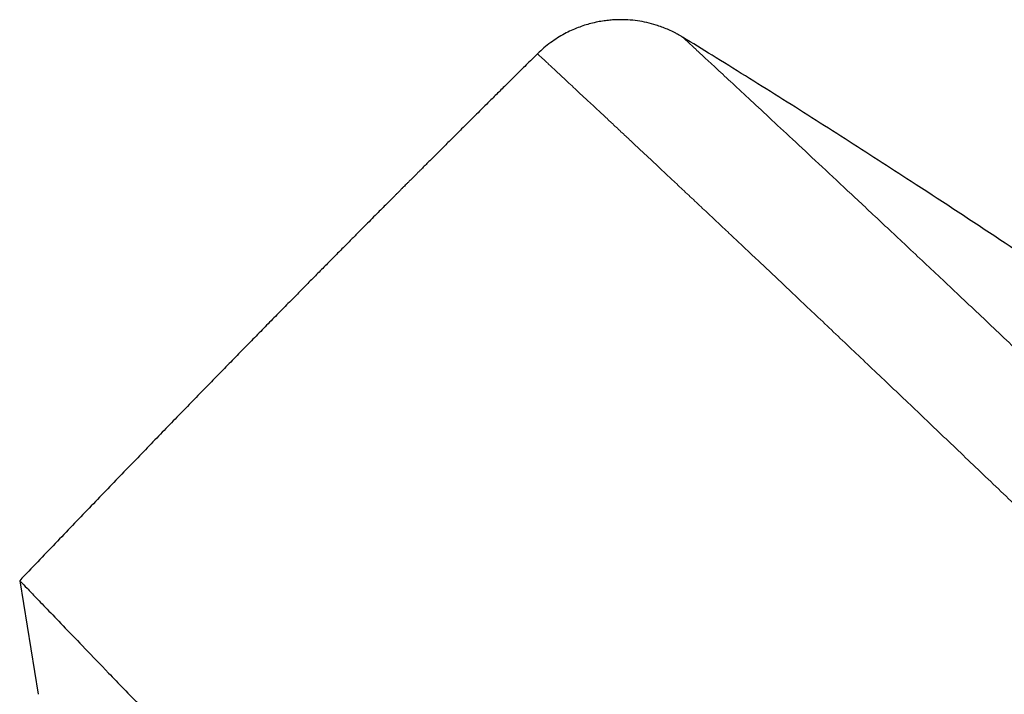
# Model space of a CAD drawing. Header units: millimetres. Extents: x 8 to 1023, y 12 to 832.
# Tile 45 of 256: x 54 to 74, y 818 to 832. Entities that reach past the tile are written whole.
import ezdxf

# ---------------------------------------------------------------- set-up
doc = ezdxf.new("R2010")
doc.units = ezdxf.units.MM

msp = doc.modelspace()

# ---------------------------------------------------------------- linework, layer by layer
at = {"color": 7, "linetype": 'Continuous', "lineweight": 30}
for p, q in [((67.643, 831.888), (67.644, 831.888)), ((53.65, 820.409), (54.038, 818.009))]:
    msp.add_line(p, q, dxfattribs=at)
for points, knots in [([(67.643, 831.888), (67.623, 831.9), (67.587, 831.922), (67.539, 831.949), (67.501, 831.969), (67.47, 831.985), (67.412, 832.015), (67.324, 832.055), (67.204, 832.103), (67.059, 832.152), (66.887, 832.199), (66.689, 832.235), (66.527, 832.252), (66.402, 832.257), (66.312, 832.258), (66.213, 832.255), (66.102, 832.247), (65.979, 832.233), (65.846, 832.21), (65.709, 832.179), (65.571, 832.139), (65.432, 832.09), (65.29, 832.03), (65.145, 831.958), (64.999, 831.873), (64.855, 831.774), (64.713, 831.663), (64.624, 831.579), (64.58, 831.537)], [0, 0, 0, 0, 0.0212005, 0.0379551, 0.0501606, 0.0597007, 0.069415, 0.1094732, 0.1470605, 0.1860622, 0.2470302, 0.3078806, 0.3682204, 0.3938753, 0.420175, 0.4499296, 0.483381, 0.5205064, 0.5612589, 0.6055619, 0.6471537, 0.6912772, 0.7378042, 0.7865779, 0.8374125, 0.8900931, 0.9443776, 1, 1, 1, 1]), ([(135.4, 775.356), (135.227, 775.544), (134.568, 776.262), (133.412, 777.498), (131.931, 779.065), (130.439, 780.62), (128.937, 782.165), (127.395, 783.729), (125.814, 785.311), (124.192, 786.912), (122.56, 788.502), (120.917, 790.081), (119.264, 791.649), (117.633, 793.177), (116.025, 794.665), (114.439, 796.114), (112.845, 797.554), (111.242, 798.984), (109.569, 800.46), (107.823, 801.981), (106.004, 803.545), (104.175, 805.098), (102.335, 806.639), (100.486, 808.167), (98.626, 809.684), (96.756, 811.189), (94.941, 812.629), (93.183, 814.006), (91.482, 815.322), (89.773, 816.627), (88.056, 817.92), (86.341, 819.195), (84.627, 820.451), (82.916, 821.688), (81.197, 822.913), (79.469, 824.126), (77.732, 825.326), (75.986, 826.513), (74.231, 827.686), (72.592, 828.761), (71.072, 829.742), (69.672, 830.63), (68.529, 831.345), (67.85, 831.76), (67.643, 831.887)], [0, 0, 0, 0, 0.008659, 0.033027, 0.057388, 0.081743, 0.106091, 0.130434, 0.156191, 0.181943, 0.207692, 0.233438, 0.259182, 0.284924, 0.309195, 0.333467, 0.357741, 0.382017, 0.406296, 0.433398, 0.460506, 0.487618, 0.514734, 0.541853, 0.568974, 0.596095, 0.623216, 0.647516, 0.671814, 0.696111, 0.720406, 0.744701, 0.76856, 0.792419, 0.816277, 0.840135, 0.863992, 0.887847, 0.911701, 0.935553, 0.954292, 0.973031, 0.991768, 1, 1, 1, 1]), ([(64.58, 831.537), (64.569, 831.526), (64.479, 831.438), (64.316, 831.276), (64.094, 831.057), (63.886, 830.851), (63.692, 830.659), (63.518, 830.486), (63.362, 830.331), (63.224, 830.194), (63.097, 830.068), (62.982, 829.953), (62.877, 829.848), (62.781, 829.752), (62.69, 829.662), (62.602, 829.574), (62.516, 829.488), (62.431, 829.403), (62.348, 829.321), (62.267, 829.24), (62.188, 829.161), (62.12, 829.093), (62.061, 829.033), (62.009, 828.982), (61.955, 828.927), (61.901, 828.873), (61.851, 828.823), (61.809, 828.781), (61.777, 828.749), (61.755, 828.727), (61.741, 828.713), (61.73, 828.702), (61.718, 828.69), (61.704, 828.676), (61.683, 828.655), (61.654, 828.626), (61.615, 828.587), (61.564, 828.535), (61.497, 828.468), (61.413, 828.384), (61.317, 828.287), (61.208, 828.178), (61.086, 828.055), (60.951, 827.919), (60.803, 827.77), (60.643, 827.608), (60.471, 827.435), (60.288, 827.25), (60.094, 827.054), (59.888, 826.845), (59.674, 826.628), (59.452, 826.403), (59.223, 826.17), (58.983, 825.926), (58.733, 825.671), (58.471, 825.404), (58.205, 825.131), (57.933, 824.853), (57.657, 824.57), (57.372, 824.277), (57.078, 823.974), (56.773, 823.661), (56.46, 823.337), (56.137, 823.003), (55.805, 822.659), (55.464, 822.304), (55.115, 821.942), (54.76, 821.571), (54.397, 821.193), (54.026, 820.804), (53.776, 820.542), (53.649, 820.409)], [0, 0, 0, 0, 0.0029713, 0.0242127, 0.0442101, 0.0629633, 0.0804724, 0.0967374, 0.1101801, 0.1226353, 0.1341029, 0.1445831, 0.1540758, 0.1625378, 0.170713, 0.17869, 0.1864689, 0.1941857, 0.2016971, 0.2090031, 0.2161037, 0.2232111, 0.2275802, 0.2322623, 0.2372574, 0.2423855, 0.2469195, 0.2507745, 0.253795, 0.2556263, 0.2568397, 0.2576497, 0.2586715, 0.2599436, 0.2614659, 0.2643635, 0.2678791, 0.2720126, 0.2785165, 0.2861286, 0.2948491, 0.3046779, 0.3158241, 0.3281193, 0.3415634, 0.3561565, 0.3718986, 0.388478, 0.4061656, 0.4249616, 0.4448658, 0.4648078, 0.4857507, 0.5076944, 0.530639, 0.5545843, 0.5795305, 0.6039678, 0.6292947, 0.6555112, 0.6826174, 0.7106131, 0.7394984, 0.7692733, 0.7999376, 0.8314914, 0.8639346, 0.8966642, 0.9302517, 0.964697, 1, 1, 1, 1]), ([(53.65, 820.409), (53.657, 820.401), (53.672, 820.386), (53.793, 820.26), (53.985, 820.06), (54.255, 819.78), (54.6, 819.422), (55.02, 818.985), (55.541, 818.443), (56.179, 817.781), (56.947, 816.982), (57.813, 816.082), (58.774, 815.083), (59.827, 813.99), (60.913, 812.86), (62.018, 811.713), (63.125, 810.562), (64.292, 809.349), (65.517, 808.076), (66.797, 806.746), (68.13, 805.361), (69.513, 803.924), (70.943, 802.438), (72.417, 800.905), (73.934, 799.329), (75.489, 797.713), (77.081, 796.059), (78.707, 794.369), (80.455, 792.553), (82.328, 790.607), (84.326, 788.53), (86.351, 786.425), (88.398, 784.298), (90.462, 782.153), (92.438, 780.1), (94.32, 778.144), (96.104, 776.289), (97.887, 774.437), (99.663, 772.591), (101.431, 770.754), (103.187, 768.929), (104.927, 767.121), (106.649, 765.331), (108.349, 763.565), (110.024, 761.824), (111.67, 760.113), (113.285, 758.435), (114.865, 756.793), (116.494, 755.101), (118.16, 753.369), (119.851, 751.611), (121.48, 749.919), (123.039, 748.298), (124.532, 746.747), (125.463, 745.78), (125.928, 745.296)], [0, 0, 0, 0, 0.017859, 0.035717, 0.053574, 0.07143, 0.089287, 0.107143, 0.125, 0.145832, 0.166666, 0.1875, 0.208333, 0.229166, 0.249999, 0.267856, 0.285713, 0.303571, 0.321429, 0.339287, 0.357144, 0.375001, 0.392858, 0.410715, 0.428572, 0.446429, 0.464286, 0.482143, 0.500002, 0.520835, 0.541668, 0.562501, 0.583334, 0.604167, 0.624999, 0.642856, 0.660713, 0.678571, 0.696428, 0.714286, 0.732144, 0.750003, 0.76786, 0.785718, 0.803575, 0.821433, 0.839289, 0.857146, 0.875003, 0.895835, 0.916668, 0.9375, 0.958333, 0.979167, 1, 1, 1, 1])]:
    msp.add_open_spline(points, degree=3, knots=knots, dxfattribs=at)
at = {"color": 8, "linetype": 'Continuous', "lineweight": 0}
for points, knots in [([(67.644, 831.888), (67.65, 831.882), (67.662, 831.871), (67.758, 831.783), (67.911, 831.641), (68.125, 831.442), (68.4, 831.187), (68.734, 830.877), (69.126, 830.511), (69.578, 830.091), (70.087, 829.616), (70.653, 829.087), (71.277, 828.504), (71.955, 827.867), (72.688, 827.179), (73.473, 826.439), (74.308, 825.65), (75.193, 824.811), (76.126, 823.925), (77.106, 822.992), (78.13, 822.014), (79.199, 820.991), (80.309, 819.924), (81.46, 818.816), (82.65, 817.668), (83.877, 816.482), (85.138, 815.26), (86.433, 814.004), (87.76, 812.716), (89.117, 811.398), (90.502, 810.052), (91.915, 808.68), (93.354, 807.284), (94.817, 805.867), (96.303, 804.431), (97.809, 802.978), (99.333, 801.511), (100.873, 800.03), (102.428, 798.538), (103.994, 797.037), (105.569, 795.528), (107.151, 794.012), (108.736, 792.492), (110.323, 790.968), (111.907, 789.442), (113.485, 787.915), (115.055, 786.392), (116.614, 784.873), (118.161, 783.362), (119.694, 781.862), (121.213, 780.376), (122.714, 778.907), (124.199, 777.461), (125.664, 776.039), (127.112, 774.648), (128.541, 773.292), (129.95, 771.971), (131.34, 770.69), (132.708, 769.45), (134.054, 768.253), (135.375, 767.101), (136.67, 765.995), (137.935, 764.935), (139.168, 763.924), (140.37, 762.958), (141.14, 762.354), (141.524, 762.053)], [0, 0, 0, 0, 0.015536, 0.031166, 0.046796, 0.062426, 0.078056, 0.093687, 0.109318, 0.12495, 0.140582, 0.156216, 0.171851, 0.187486, 0.203122, 0.218759, 0.234397, 0.250035, 0.265675, 0.281315, 0.296956, 0.312597, 0.328239, 0.34388, 0.35952, 0.375159, 0.390796, 0.406431, 0.422064, 0.437695, 0.453323, 0.468949, 0.484573, 0.500197, 0.515818, 0.531439, 0.547061, 0.562686, 0.578314, 0.593947, 0.609586, 0.625232, 0.640887, 0.656553, 0.672229, 0.687908, 0.703584, 0.719255, 0.734923, 0.750585, 0.766237, 0.781878, 0.797504, 0.813113, 0.828705, 0.844283, 0.859851, 0.875412, 0.890969, 0.906527, 0.922087, 0.937652, 0.953224, 0.968805, 0.984398, 1, 1, 1, 1]), ([(64.58, 831.537), (64.58, 831.537), (64.578, 831.539), (64.584, 831.532), (64.6, 831.518), (64.628, 831.492), (64.667, 831.456), (64.717, 831.409), (64.776, 831.354), (64.845, 831.29), (64.922, 831.218), (65.009, 831.137), (65.105, 831.048), (65.215, 830.945), (65.34, 830.828), (65.481, 830.696), (65.634, 830.553), (65.799, 830.399), (65.976, 830.234), (66.164, 830.058), (66.364, 829.87), (66.572, 829.675), (66.787, 829.473), (67.009, 829.265), (67.241, 829.047), (67.484, 828.819), (67.737, 828.581), (67.995, 828.339), (68.258, 828.092), (68.524, 827.841), (68.799, 827.582), (69.083, 827.314), (69.386, 827.027), (69.711, 826.721), (70.057, 826.393), (70.414, 826.055), (70.782, 825.706), (71.159, 825.348), (71.546, 824.98), (71.943, 824.603), (72.344, 824.222), (72.746, 823.838), (73.15, 823.452), (73.563, 823.058), (73.984, 822.655), (74.414, 822.244), (74.843, 821.833), (75.271, 821.422), (75.698, 821.012), (76.133, 820.595), (76.574, 820.17), (77.039, 819.722), (77.529, 819.25), (78.045, 818.752), (78.569, 818.245), (79.101, 817.731), (79.641, 817.209), (80.188, 816.679), (80.743, 816.141), (81.296, 815.605), (81.846, 815.071), (82.393, 814.54), (82.946, 814.003), (83.505, 813.46), (84.07, 812.91), (84.63, 812.366), (85.184, 811.827), (85.733, 811.293), (86.286, 810.755), (86.844, 810.212), (87.428, 809.643), (88.04, 809.048), (88.679, 808.427), (89.323, 807.8), (89.973, 807.168), (90.628, 806.532), (91.288, 805.891), (91.953, 805.246), (92.612, 804.608), (93.263, 803.977), (93.907, 803.353), (94.555, 802.726), (95.206, 802.097), (95.861, 801.465), (96.506, 800.842), (97.142, 800.229), (97.767, 799.626), (98.395, 799.021), (99.025, 798.414), (99.682, 797.783), (100.365, 797.125), (101.076, 796.443), (101.788, 795.759), (102.502, 795.073), (103.218, 794.386), (103.934, 793.697), (104.653, 793.008), (105.359, 792.329), (106.055, 791.66), (106.739, 791.002), (107.424, 790.344), (108.108, 789.685), (108.792, 789.026), (109.462, 788.38), (110.118, 787.746), (110.76, 787.124), (111.401, 786.503), (112.041, 785.883), (112.704, 785.239), (113.39, 784.571), (114.099, 783.881), (114.806, 783.192), (115.51, 782.505), (116.212, 781.819), (116.911, 781.135), (117.608, 780.453), (118.29, 779.786), (118.958, 779.131), (119.612, 778.491), (120.264, 777.854), (120.912, 777.22), (121.558, 776.59), (122.188, 775.975), (122.804, 775.376), (123.404, 774.793), (124.002, 774.213), (124.597, 773.638), (125.212, 773.046), (125.847, 772.437), (126.501, 771.813), (127.151, 771.195), (127.798, 770.585), (128.441, 769.982), (129.079, 769.386), (129.714, 768.797), (130.334, 768.226), (130.94, 767.673), (131.531, 767.136), (132.118, 766.607), (132.702, 766.085), (133.28, 765.572), (133.844, 765.076), (134.392, 764.597), (134.925, 764.134), (135.453, 763.679), (135.977, 763.231), (136.516, 762.774), (137.07, 762.308), (137.637, 761.834), (138.197, 761.37), (138.751, 760.916), (139.298, 760.471), (139.837, 760.037), (140.369, 759.611), (140.717, 759.335), (140.891, 759.197)], [0, 0, 0, 0, 0.000001, 0.006538, 0.013074, 0.019609, 0.026144, 0.032678, 0.039212, 0.045371, 0.051531, 0.05769, 0.063849, 0.070008, 0.076881, 0.083755, 0.090629, 0.097502, 0.104376, 0.11125, 0.118125, 0.125, 0.131533, 0.138067, 0.144602, 0.151138, 0.157674, 0.164211, 0.170374, 0.176537, 0.182698, 0.188859, 0.19502, 0.201894, 0.208769, 0.215643, 0.222517, 0.22939, 0.236264, 0.243137, 0.250011, 0.256543, 0.263075, 0.269607, 0.276139, 0.282672, 0.289205, 0.295365, 0.301526, 0.307687, 0.31385, 0.320012, 0.326891, 0.33377, 0.340647, 0.347523, 0.354399, 0.361274, 0.368148, 0.375023, 0.381555, 0.388087, 0.394619, 0.401151, 0.407682, 0.414214, 0.420373, 0.426532, 0.43269, 0.43885, 0.445009, 0.451884, 0.458759, 0.465635, 0.472511, 0.479389, 0.486268, 0.493146, 0.500024, 0.506559, 0.513093, 0.519626, 0.52616, 0.532692, 0.539225, 0.545383, 0.551542, 0.5577, 0.563859, 0.570017, 0.57689, 0.583763, 0.590637, 0.59751, 0.604384, 0.611259, 0.618133, 0.625009, 0.631543, 0.638078, 0.644614, 0.651151, 0.657687, 0.664223, 0.670384, 0.676545, 0.682705, 0.688865, 0.695024, 0.701898, 0.708772, 0.715645, 0.722518, 0.729392, 0.736265, 0.743138, 0.750012, 0.756544, 0.763076, 0.769609, 0.776142, 0.782675, 0.789209, 0.795371, 0.801533, 0.807695, 0.813859, 0.820021, 0.826899, 0.833775, 0.84065, 0.847525, 0.854399, 0.861273, 0.868146, 0.875019, 0.881551, 0.888082, 0.894613, 0.901144, 0.907674, 0.914205, 0.920363, 0.926521, 0.93268, 0.938839, 0.944998, 0.951872, 0.958747, 0.965623, 0.9725, 0.979376, 0.986252, 0.993126, 1, 1, 1, 1])]:
    msp.add_open_spline(points, degree=3, knots=knots, dxfattribs=at)

doc.saveas('drawing.dxf')
